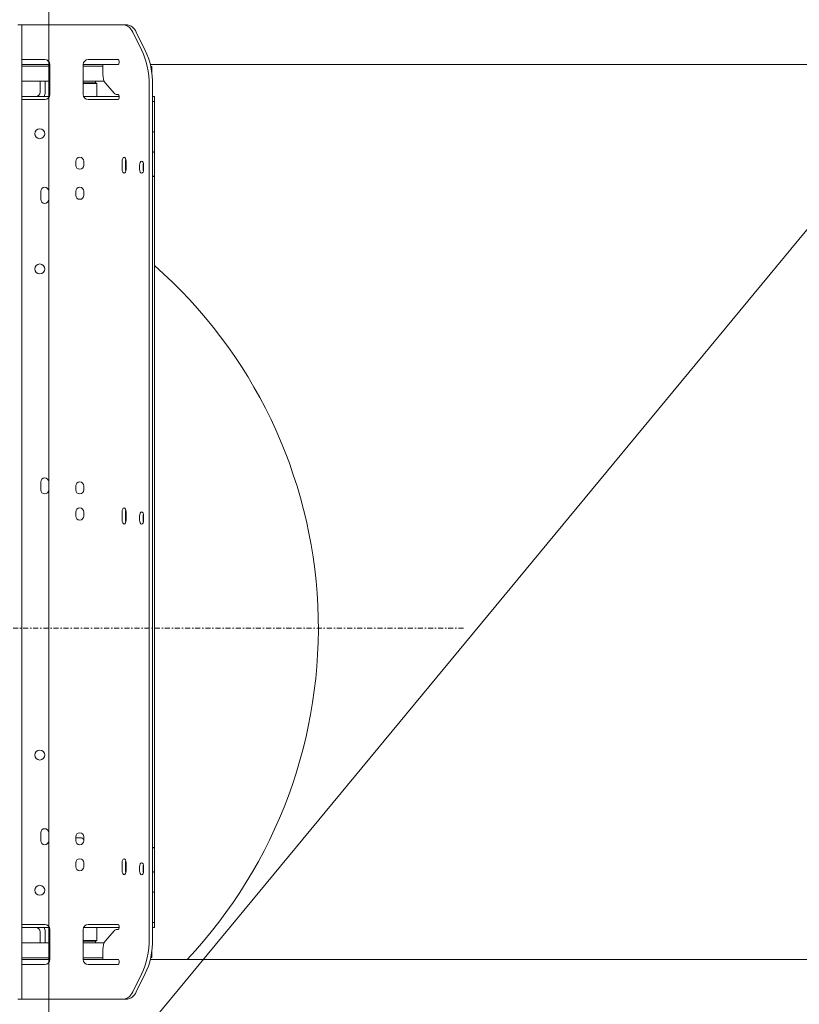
# Model space of a CAD drawing. Header units: millimetres. Extents: x -47038 to 86296, y -75637 to 48966.
# Tile 69 of 174: x -36891 to -36113, y 31550 to 32533. Entities that reach past the tile are written whole.
import ezdxf

# ---------------------------------------------------------------- set-up
doc = ezdxf.new("R2010")
doc.units = ezdxf.units.MM
doc.linetypes.add('DASHDOT', pattern=[1, 0.5, -0.25, 0, -0.25])
doc.layers.add('00 - nowa technologia myjni_Nr_pióra__95', color=7, linetype='Continuous', lineweight=20, true_color=0x7c7c7c)
doc.layers.add('Nowe_Drzwi Archicad_Nr_pióra__95', color=7, linetype='Continuous', lineweight=25, true_color=0x7c7c7c)
doc.layers.add('Nowe_Drzwi Archicad', color=7, linetype='Continuous')
doc.layers.add('XREF', color=8, linetype='Continuous', lineweight=9)

# ---------------------------------------------------------------- blocks, each defined once
blk = doc.blocks.new('Drzwi garażowe_ segmentowe[5]_1')
at = {"layer": 'Nowe_Drzwi Archicad_Nr_pióra__95', "color": 8, "linetype": 'Continuous', "lineweight": 20, "true_color": 0x7c7c7c}
for p, q in [((159.879, 2596.651), (159.879, 3006.641)), ((498.879, 3006.641), (159.879, 2596.651))]:
    blk.add_line(p, q, dxfattribs=at)
blk = doc.blocks.new('parter 2025.10.15')
at = {"layer": '00 - nowa technologia myjni_Nr_pióra__95', "color": 8, "linetype": 'Continuous', "lineweight": 5}
for p, q in [((157.169, 2708.526), (156.769, 2708.526)), ((157.569, 2708.526), (157.169, 2708.526)), ((157.169, 2706.026), (157.169, 2708.526)), ((157.569, 2708.526), (166.307, 2708.526)), ((166.653, 2708.526), (166.307, 2708.526)), ((166.653, 2708.526), (167.368, 2708.526)), ((167.715, 2708.526), (167.369, 2708.526)), ((169.154, 2705.99), (168.252, 2707.793)), ((169.5, 2705.99), (168.599, 2707.793)), ((157.169, 2706.026), (157.169, 2613.826)), ((157.169, 2705.076), (157.569, 2705.076)), ((157.569, 2705.076), (159.469, 2705.076)), ((166.307, 2705.076), (163.807, 2705.076)), ((166.307, 2705.076), (166.653, 2705.076)), ((166.653, 2705.076), (166.803, 2705.076)), ((166.903, 2704.876), (166.903, 2704.776)), ((157.169, 2704.575), (159.969, 2704.575)), ((157.169, 2704.426), (158.751, 2704.426)), ((158.751, 2704.426), (159.969, 2704.426)), ((159.969, 2701.576), (159.969, 2704.575)), ((163.307, 2704.575), (165.729, 2704.575)), ((163.307, 2704.575), (163.307, 2701.576)), ((163.307, 2704.426), (165.267, 2704.426)), ((166.803, 2704.575), (165.267, 2704.575)), ((165.267, 2703.596), (165.267, 2704.575)), ((169.996, 2704.575), (317.469, 2704.575)), ((170.03, 2704.426), (170.069, 2704.426)), ((170.168, 2703.579), (170.168, 2704.326)), ((157.169, 2702.926), (158.751, 2702.926)), ((158.751, 2702.926), (159.969, 2702.926)), ((159.019, 2701.815), (159.019, 2702.926)), ((159.518, 2702.926), (159.518, 2701.815)), ((163.307, 2702.926), (165.397, 2702.926)), ((163.416, 2702.926), (163.307, 2702.926)), ((163.425, 2702.906), (163.307, 2702.906)), ((164.498, 2702.926), (163.416, 2702.926)), ((164.518, 2702.906), (163.425, 2702.906)), ((164.498, 2702.926), (164.518, 2702.906)), ((164.518, 2702.906), (164.518, 2702.746)), ((163.425, 2702.746), (163.307, 2702.746)), ((163.307, 2702.725), (164.619, 2702.725)), ((163.307, 2702.675), (164.669, 2702.675)), ((164.518, 2702.746), (163.425, 2702.746)), ((164.498, 2702.725), (164.518, 2702.746)), ((164.619, 2702.725), (164.669, 2702.675)), ((164.669, 2701.376), (164.669, 2702.675)), ((165.517, 2702.73), (166.401, 2701.71)), ((169.886, 2702.454), (169.886, 2617.396)), ((170.233, 2702.454), (170.233, 2617.396)), ((157.168, 2701.376), (159.927, 2701.376)), ((157.169, 2701.076), (157.569, 2701.076)), ((157.569, 2701.076), (159.469, 2701.076)), ((163.348, 2701.376), (166.903, 2701.376)), ((163.807, 2701.076), (166.307, 2701.076)), ((166.307, 2701.076), (166.653, 2701.076)), ((166.651, 2701.576), (166.803, 2701.576)), ((166.653, 2701.076), (166.803, 2701.076)), ((166.903, 2701.376), (166.903, 2701.276)), ((170.233, 2701.376), (170.419, 2701.376)), ((170.419, 2700.876), (170.419, 2701.376)), ((170.233, 2700.876), (170.419, 2700.876)), ((170.419, 2700.676), (170.419, 2700.876)), ((170.419, 2698.876), (170.419, 2700.676)), ((170.419, 2697.876), (170.419, 2698.876)), ((170.233, 2697.876), (170.419, 2697.876)), ((170.419, 2697.675), (170.419, 2697.876)), ((170.419, 2622.176), (170.419, 2697.675)), ((170.419, 2695.676), (170.419, 2693.576)), ((162.569, 2694.525), (162.569, 2694.926)), ((163.369, 2694.525), (163.369, 2694.926)), ((167.186, 2694.126), (167.186, 2694.926)), ((167.533, 2694.126), (167.533, 2694.926)), ((167.586, 2694.126), (167.586, 2694.926)), ((168.936, 2694.126), (168.936, 2694.525)), ((169.283, 2694.126), (169.283, 2694.525)), ((169.336, 2694.126), (169.336, 2694.525)), ((159.068, 2691.126), (159.068, 2691.926)), ((159.868, 2691.126), (159.868, 2691.926)), ((162.569, 2691.526), (162.569, 2691.926)), ((163.369, 2691.526), (163.369, 2691.926)), ((159.068, 2662.126), (159.068, 2662.926)), ((159.868, 2662.126), (159.868, 2662.926)), ((162.569, 2662.126), (162.569, 2662.526)), ((163.369, 2662.126), (163.369, 2662.526)), ((162.569, 2659.525), (162.569, 2659.926)), ((163.369, 2659.525), (163.369, 2659.926)), ((167.186, 2659.126), (167.186, 2659.926)), ((167.533, 2659.126), (167.533, 2659.926)), ((167.586, 2659.126), (167.586, 2659.926)), ((168.936, 2659.126), (168.936, 2659.525)), ((169.283, 2659.126), (169.283, 2659.525)), ((169.336, 2659.126), (169.336, 2659.525)), ((159.068, 2627.126), (159.068, 2627.926)), ((159.868, 2627.126), (159.868, 2627.926)), ((162.569, 2627.126), (162.569, 2627.526)), ((163.019, 2627.426), (162.569, 2627.426)), ((162.971, 2627.926), (162.966, 2627.926)), ((163.369, 2627.126), (163.369, 2627.526)), ((170.419, 2624.176), (170.419, 2626.276)), ((162.569, 2624.525), (162.569, 2624.926)), ((163.369, 2624.525), (163.369, 2624.926)), ((167.186, 2624.126), (167.186, 2624.926)), ((167.533, 2624.126), (167.533, 2624.926)), ((167.586, 2624.126), (167.586, 2624.926)), ((168.936, 2624.126), (168.936, 2624.525)), ((169.283, 2624.126), (169.283, 2624.525)), ((169.336, 2624.126), (169.336, 2624.525)), ((170.233, 2621.976), (170.419, 2621.976)), ((170.419, 2621.976), (170.419, 2622.176)), ((170.419, 2620.976), (170.419, 2621.976)), ((170.419, 2620.976), (170.419, 2619.176)), ((159.927, 2618.476), (157.168, 2618.476)), ((157.169, 2618.776), (157.569, 2618.776)), ((157.569, 2618.776), (159.469, 2618.776)), ((166.903, 2618.476), (163.348, 2618.476)), ((164.669, 2618.476), (163.348, 2618.476)), ((166.307, 2618.776), (163.807, 2618.776)), ((164.669, 2618.476), (164.669, 2617.176)), ((166.307, 2618.776), (166.653, 2618.776)), ((166.653, 2618.776), (166.803, 2618.776)), ((166.903, 2618.476), (166.903, 2618.576)), ((170.233, 2618.975), (170.419, 2618.975)), ((170.233, 2618.975), (170.419, 2618.975)), ((170.233, 2618.476), (170.419, 2618.476)), ((170.419, 2618.975), (170.419, 2619.176)), ((170.419, 2618.975), (170.419, 2618.476)), ((159.019, 2618.036), (159.019, 2616.926)), ((159.518, 2616.926), (159.518, 2618.036)), ((159.969, 2615.276), (159.969, 2618.275)), ((163.307, 2618.275), (163.307, 2615.276)), ((166.401, 2618.142), (165.517, 2617.121)), ((166.803, 2618.275), (166.651, 2618.275)), ((159.969, 2616.926), (157.169, 2616.926)), ((164.669, 2617.176), (163.307, 2617.176)), ((164.619, 2617.126), (163.307, 2617.126)), ((163.307, 2617.126), (164.498, 2617.126)), ((163.307, 2617.106), (164.518, 2617.106)), ((163.307, 2616.945), (164.518, 2616.945)), ((165.397, 2616.926), (163.307, 2616.926)), ((164.498, 2617.126), (164.518, 2617.106)), ((164.498, 2616.926), (164.518, 2616.945)), ((164.518, 2616.945), (164.518, 2617.106)), ((164.619, 2617.126), (164.669, 2617.176)), ((159.969, 2615.426), (157.169, 2615.426)), ((165.267, 2615.426), (163.307, 2615.426)), ((165.267, 2615.276), (165.267, 2616.255)), ((170.069, 2615.426), (170.03, 2615.426)), ((170.168, 2616.272), (170.168, 2615.526)), ((157.169, 2615.276), (159.969, 2615.276)), ((157.169, 2614.776), (157.569, 2614.776)), ((157.569, 2614.776), (159.469, 2614.776)), ((163.307, 2615.276), (166.803, 2615.276)), ((163.807, 2614.776), (166.307, 2614.776)), ((165.729, 2615.276), (166.803, 2615.276)), ((166.307, 2614.776), (166.653, 2614.776)), ((166.653, 2614.776), (166.803, 2614.776)), ((166.903, 2614.976), (166.903, 2615.076)), ((169.996, 2615.276), (317.469, 2615.276)), ((157.169, 2611.326), (157.169, 2613.826)), ((168.252, 2612.058), (169.154, 2613.861)), ((168.599, 2612.058), (169.5, 2613.861)), ((156.769, 2611.326), (157.169, 2611.326)), ((157.169, 2611.326), (157.569, 2611.326)), ((166.307, 2611.326), (157.569, 2611.326)), ((166.307, 2611.326), (166.653, 2611.326)), ((167.368, 2611.326), (166.653, 2611.326)), ((167.715, 2611.326), (167.368, 2611.326))]:
    blk.add_line(p, q, dxfattribs=at)
at = {"layer": '00 - nowa technologia myjni_Nr_pióra__95', "color": 8, "linetype": 'DASHDOT', "lineweight": 5}
blk.add_line((201.243, 2648.325), (75.793, 2648.325), dxfattribs=at)
at = {"layer": '00 - nowa technologia myjni_Nr_pióra__95', "color": 8, "linetype": 'Continuous', "lineweight": 5}
for centre in [(158.969, 2697.675), (158.969, 2684.176), (158.969, 2635.676), (158.969, 2622.176)]:
    blk.add_circle(centre, 0.5, dxfattribs=at)
for centre, radius, start, end in [((159.469, 2704.575), 0.5, 0, 90), ((163.807, 2704.575), 0.5, 90, 180), ((170.069, 2704.326), 0.1, 0, 90), ((158.578, 2701.815), 0.44, 270.42248, 0), ((158.578, 2701.815), 0.94, 332.09076, 0), ((159.469, 2701.576), 0.5, 270, 0), ((163.807, 2701.576), 0.5, 180, 270), ((162.968, 2694.926), 0.4, 0, 180), ((170.219, 2695.676), 0.2, 0, 85.96028), ((162.968, 2694.525), 0.4, 180, 0), ((170.219, 2693.576), 0.2, 274.03972, 0), ((159.469, 2691.926), 0.4, 0, 180), ((162.968, 2691.926), 0.4, 0, 180), ((159.469, 2691.126), 0.4, 180, 0), ((162.968, 2691.526), 0.4, 180, 0), ((138.519, 2648.325), 48.25, 316.76651, 48.61319), ((159.469, 2662.926), 0.4, 0, 180), ((162.968, 2662.526), 0.4, 0, 180), ((159.469, 2662.126), 0.4, 180, 0), ((162.968, 2662.126), 0.4, 180, 0), ((162.968, 2659.926), 0.4, 0, 180), ((162.968, 2659.525), 0.4, 180, 0), ((159.469, 2627.926), 0.4, 0, 180), ((162.968, 2627.526), 0.4, 0, 180), ((163.019, 2626.976), 0.45, 38.94407, 90), ((159.469, 2627.126), 0.4, 180, 0), ((162.968, 2627.126), 0.4, 180, 0), ((170.219, 2626.276), 0.2, 0, 85.96028), ((162.968, 2624.926), 0.4, 0, 180), ((162.968, 2624.525), 0.4, 180, 0), ((170.219, 2624.176), 0.2, 274.03972, 0), ((158.578, 2618.036), 0.44, 0, 90), ((158.578, 2618.036), 0.94, 0, 27.91089), ((159.469, 2618.275), 0.5, 0, 90), ((163.807, 2618.275), 0.5, 90, 180), ((170.069, 2615.526), 0.1, 270, 0), ((159.469, 2615.276), 0.5, 270, 0), ((163.807, 2615.276), 0.5, 180, 270)]:
    blk.add_arc(centre, radius, start, end, dxfattribs=at)
for centre, major_axis, start_param, end_param in [((167.368, 2706.026), (0, 2.5), 5.497787, 6.283185), ((167.715, 2706.026), (0, 2.5), 5.497787, 6.283185), ((167.386, 2702.454), (0, 5), 4.712389, 5.497787), ((167.733, 2702.454), (0, 5), 4.712389, 5.497787), ((166.803, 2704.876), (0, 0.2), 4.712389, 6.283185), ((166.803, 2704.776), (0, 0.2), 3.141593, 4.712389), ((165.767, 2703.596), (0, -1), 4.712389, 5.759587), ((166.651, 2702.576), (0, -1), 5.759587, 6.283185), ((166.803, 2701.376), (0, -0.2), 1.570796, 3.141593), ((166.803, 2701.276), (0, 0.2), 3.141593, 4.712389), ((167.386, 2694.926), (0, 0.4), 0, 1.570796), ((167.386, 2694.926), (0, 0.4), 4.712389, 6.283185), ((167.733, 2694.926), (0, 0.4), 1.046648, 1.570796), ((167.386, 2694.126), (0, 0.4), 1.570796, 3.141593), ((167.386, 2694.126), (0, 0.4), 3.141593, 4.712389), ((167.733, 2694.126), (0, 0.4), 1.570796, 2.094636), ((169.136, 2694.525), (0, 0.4), 0, 1.570796), ((169.136, 2694.126), (0, 0.4), 1.570796, 3.141593), ((169.136, 2694.525), (0, 0.4), 4.712389, 6.283185), ((169.136, 2694.126), (0, 0.4), 3.141593, 4.712389), ((169.483, 2694.525), (0, 0.4), 1.046648, 1.570796), ((169.483, 2694.126), (0, 0.4), 1.570796, 2.094636), ((167.386, 2659.926), (0, 0.4), 0, 1.570796), ((167.386, 2659.926), (0, 0.4), 4.712389, 6.283185), ((167.733, 2659.926), (0, 0.4), 1.046648, 1.570796), ((169.136, 2659.525), (0, 0.4), 0, 1.570796), ((169.136, 2659.525), (0, 0.4), 4.712389, 6.283185), ((169.483, 2659.525), (0, 0.4), 1.046648, 1.570796), ((167.386, 2659.126), (0, 0.4), 1.570796, 3.141593), ((167.386, 2659.126), (0, 0.4), 3.141593, 4.712389), ((167.733, 2659.126), (0, 0.4), 1.570796, 2.094636), ((169.136, 2659.126), (0, 0.4), 1.570796, 3.141593), ((169.136, 2659.126), (0, 0.4), 3.141593, 4.712389), ((169.483, 2659.126), (0, 0.4), 1.570796, 2.094636), ((167.386, 2624.926), (0, 0.4), 0, 1.570796), ((167.386, 2624.926), (0, 0.4), 4.712389, 6.283185), ((167.733, 2624.926), (0, 0.4), 1.046648, 1.570796), ((169.136, 2624.525), (0, 0.4), 0, 1.570796), ((169.136, 2624.525), (0, 0.4), 4.712389, 6.283185), ((169.483, 2624.525), (0, 0.4), 1.046648, 1.570796), ((167.386, 2624.126), (0, 0.4), 1.570796, 3.141593), ((167.386, 2624.126), (0, 0.4), 3.141593, 4.712389), ((167.733, 2624.126), (0, 0.4), 1.570796, 2.094636), ((169.136, 2624.126), (0, 0.4), 1.570796, 3.141593), ((169.136, 2624.126), (0, 0.4), 3.141593, 4.712389), ((169.483, 2624.126), (0, 0.4), 1.570796, 2.094636), ((166.803, 2618.576), (0, 0.2), 4.712389, 6.283185), ((166.803, 2618.476), (0, 0.2), 3.141593, 4.712389), ((166.651, 2617.276), (0, -1), 3.141593, 3.665191), ((167.386, 2617.396), (0, 5), 3.926991, 4.712389), ((167.733, 2617.396), (0, 5), 3.926991, 4.712389), ((165.767, 2616.255), (0, -1), 3.665191, 4.712389), ((166.803, 2615.076), (0, -0.2), 1.570796, 3.141593), ((166.803, 2614.976), (0, 0.2), 3.141593, 4.712389), ((167.368, 2613.826), (0, 2.5), 3.141593, 3.926991), ((167.715, 2613.826), (0, 2.5), 3.141593, 3.926991)]:
    blk.add_ellipse(centre, major_axis=major_axis, ratio=0.5, start_param=start_param, end_param=end_param, dxfattribs=at)
at = {"layer": 'Nowe_Drzwi Archicad', "color": 8, "linetype": 'Continuous', "lineweight": 5}
blk.add_blockref('Drzwi garażowe_ segmentowe[5]_1', (0, 0), dxfattribs=at)

msp = doc.modelspace()

# ---------------------------------------------------------------- block references
at = {"layer": 'XREF', "xscale": 10, "yscale": 10, "zscale": 10}
msp.add_blockref('parter 2025.10.15', (-38460.61, 5442.28), dxfattribs=at)

doc.saveas('drawing.dxf')
